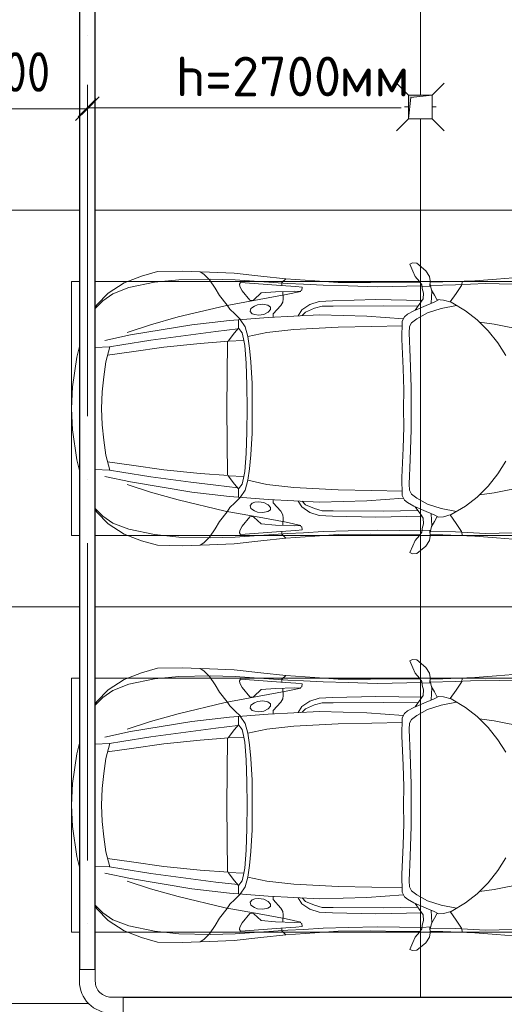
# Model space of a CAD drawing. Header units: millimetres. Extents: x -32229 to 192519, y -13689 to 125138.
# Tile 185 of 256: x 38008 to 41065, y 98295 to 104500. Entities that reach past the tile are written whole.
import ezdxf

# ---------------------------------------------------------------- set-up
doc = ezdxf.new("R2010")
doc.units = ezdxf.units.MM
doc.linetypes.add('ADSK_Осевая', pattern=[2800, 2000, -400, 0, -400])
for name, color, linetype, lineweight in [('A-____-____-DIMS', 7, 'Continuous', 9), ('A-____-____-DIMS-200', 7, 'Continuous', 9), ('A-DETL-GENF-OTLN', 7, 'Continuous', 18), ('A-FLOR-____-OTLN', 7, 'Continuous', 18), ('C-PRKG-____-OTLN', 7, 'Continuous', 18), ('E-CABL-TRAY-CNTR', 7, 'ADSK_Осевая', 18), ('E-CABL-TRAY-OTLN', 7, 'Continuous', 18), ('G-____-____-TEXT', 7, 'Continuous', 9), ('M-EQPM-____-OTLN', 7, 'Continuous', 18), ('P-SANR-FIXT-OTLN', 7, 'Continuous', 18)]:
    doc.layers.add(name, color=color, linetype=linetype, lineweight=lineweight)
doc.layers.add('A-DETL-____-OTLN', color=7, linetype='Continuous', lineweight=9, true_color=0x00a600)
doc.styles.add('GOST Common_4', font='GOST_Common.ttf', dxfattribs={"width": 0.9, "height": 250})
doc.styles.add('ISOCPEUR', font='isocpeur.ttf', dxfattribs={"height": 250})
doc.dimstyles.new('ГОСТ_2_5_мм2', dxfattribs={"dimscale": 304.8, "dimtxt": 251.428749, "dimasz": 0.492126, "dimexe": 0.492126, "dimexo": 0.656168, "dimgap": 0.098425, "dimtad": 1, "dimdec": 0, "dimdsep": 46, "dimtxsty": 'GOST Common_4', "dimblk1": 'OBLIQUE', "dimblk2": 'OBLIQUE', "dimsah": 1, "dimcen": 0.09, "dimazin": 2, "dimtfac": 1, "dimtdec": 4, "dimtix": 1, "dimtmove": 0, "dimatfit": 3, "dimfxl": 1, "dimtvp": 1, "dimtolj": 1, "dimtzin": 0, "dimarcsym": 2})

# ---------------------------------------------------------------- blocks, each defined once
blk = doc.blocks.new('АР_Машиноместо - 4900x2400_М__5300х2500_-V29--01 ЭЛ')
at = {"layer": 'A-DETL-GENF-OTLN', "color": 254, "lineweight": 13, "true_color": 0xd4d4d4}
for p, q in [((470.9, -1561.4), (462.8, -1889.5)), ((2029.1, -1561.4), (2037.2, -1889.5)), ((462.8, -1889.5), (471.8, -2077.7)), ((2037.2, -1889.5), (2028.2, -2077.7)), ((471.8, -2077.7), (474.5, -2239.3)), ((2028.2, -2077.7), (2025.5, -2239.3)), ((483.3, -2571.4), (478, -2290)), ((570.6, -2291.4), (564.4, -2580.5)), ((1929.4, -2291.4), (1935.6, -2580.5)), ((2016.7, -2571.4), (2022, -2290)), ((728.4, -2415.7), (733.8, -2606.7)), ((1771.6, -2415.7), (1766.2, -2606.7)), ((477.8, -2754.7), (483.3, -2571.4)), ((564.4, -2580.5), (571.6, -2853.3)), ((1935.6, -2580.5), (1928.4, -2853.3)), ((2022.2, -2754.7), (2016.7, -2571.4)), ((733.8, -2606.7), (737.8, -2818.3)), ((1766.2, -2606.7), (1762.2, -2818.3)), ((473.9, -2913.7), (477.8, -2754.7)), ((2026.1, -2913.7), (2022.2, -2754.7)), ((571.6, -2853.3), (575.7, -2937.4)), ((737.8, -2818.3), (752.8, -3099)), ((1762.2, -2818.3), (1747.2, -3099)), ((1928.4, -2853.3), (1924.3, -2937.4)), ((466.3, -3036.3), (473.9, -2913.7)), ((2033.7, -3036.3), (2026.1, -2913.7)), ((575.7, -2937.4), (595.2, -2997.9)), ((1924.3, -2937.4), (1904.8, -2997.9)), ((462, -3136.6), (466.3, -3036.3)), ((595.2, -2997.9), (629, -3048.1)), ((1904.8, -2997.9), (1871, -3048.1)), ((2038, -3136.6), (2033.7, -3036.3)), ((512.5, -3053.2), (532.7, -3145.9)), ((629, -3048.1), (666.7, -3069.7)), ((752.8, -3099), (771.7, -3268.5)), ((1747.2, -3099), (1728.3, -3268.5)), ((1871, -3048.1), (1833.3, -3069.7)), ((1987.5, -3053.2), (1967.3, -3145.9)), ((439.5, -3468.5), (462, -3136.6)), ((532.7, -3145.9), (564, -3316.2)), ((1967.3, -3145.9), (1936, -3316.2)), ((2060.5, -3468.5), (2038, -3136.6)), ((771.7, -3268.5), (797.1, -3388.2)), ((1728.3, -3268.5), (1702.9, -3388.2)), ((564, -3316.2), (602.3, -3530.2)), ((1936, -3316.2), (1897.7, -3530.2)), ((734.6, -3405.8), (688.5, -3435.5)), ((797.1, -3388.2), (734.6, -3405.8)), ((870, -3377.1), (797.1, -3388.2)), ((957.1, -3368.9), (870, -3377.1)), ((1093.5, -3360.7), (957.1, -3368.9)), ((1250, -3360.7), (1093.5, -3360.7)), ((1250, -3360.7), (1406.5, -3360.7)), ((1406.5, -3360.7), (1542.9, -3368.9)), ((1542.9, -3368.9), (1630, -3377.1)), ((1630, -3377.1), (1702.9, -3388.2)), ((1702.9, -3388.2), (1765.4, -3405.8)), ((1765.4, -3405.8), (1811.5, -3435.5)), ((434.2, -3623.7), (439.5, -3468.5)), ((749.1, -3450.8), (765.5, -3589.1)), ((1750.9, -3450.8), (1734.5, -3589.1)), ((2065.8, -3623.7), (2060.5, -3468.5)), ((602.3, -3530.2), (673.6, -3827.1)), ((695.7, -3502.8), (723.2, -3741.5)), ((1804.3, -3502.8), (1776.8, -3741.5)), ((1897.7, -3530.2), (1826.4, -3827.1)), ((765.5, -3589.1), (785.7, -3746.6)), ((1734.5, -3589.1), (1714.3, -3746.6)), ((438.6, -3823.4), (434.2, -3623.7)), ((2061.4, -3823.4), (2065.8, -3623.7)), ((723.2, -3741.5), (786.9, -4128.3)), ((785.7, -3746.6), (819.4, -4000.8)), ((1714.3, -3746.6), (1680.6, -4000.8)), ((1776.8, -3741.5), (1713.1, -4128.3)), ((454.7, -3976.8), (438.6, -3823.4)), ((673.6, -3827.1), (722.7, -4001.8)), ((1826.4, -3827.1), (1777.3, -4001.8)), ((2045.3, -3976.8), (2061.4, -3823.4)), ((488.6, -4138.1), (454.7, -3976.8)), ((722.7, -4001.8), (771.7, -4149.8)), ((819.4, -4000.8), (849, -4182.8)), ((1680.6, -4000.8), (1651, -4182.8)), ((1777.3, -4001.8), (1728.3, -4149.8)), ((2011.4, -4138.1), (2045.3, -3976.8)), ((527.8, -4239.8), (488.6, -4138.1)), ((786.9, -4128.3), (821.1, -4289.8)), ((1713.1, -4128.3), (1678.9, -4289.8)), ((1972.2, -4239.8), (2011.4, -4138.1)), ((849, -4182.8), (861.2, -4260.3)), ((1651, -4182.8), (1638.8, -4260.3)), ((571.5, -4303.1), (527.8, -4239.8)), ((1928.5, -4303.1), (1972.2, -4239.8)), ((620, -4350), (571.5, -4303.1)), ((1880, -4350), (1928.5, -4303.1))]:
    blk.add_line(p, q, dxfattribs=at)
at = {"layer": 'A-DETL-GENF-OTLN', "color": 253, "lineweight": 13, "true_color": 0xaaaaaa}
for p, q in [((770, -1576.5), (718.3, -1834.2)), ((1730, -1576.5), (1781.7, -1834.2)), ((422, -1662.9), (434.8, -1820.7)), ((2078, -1662.9), (2065.2, -1820.7)), ((917, -1761.1), (837.5, -1812.1)), ((1583, -1761.1), (1662.5, -1812.1)), ((434.8, -1820.7), (444.9, -1956.8)), ((718.3, -1834.2), (705.7, -1926.7)), ((837.5, -1812.1), (761.1, -1871.7)), ((1662.5, -1812.1), (1738.9, -1871.7)), ((1781.7, -1834.2), (1794.3, -1926.7)), ((2065.2, -1820.7), (2055.1, -1956.8)), ((761.1, -1871.7), (690.7, -1941.6)), ((1738.9, -1871.7), (1809.3, -1941.6)), ((444.9, -1956.8), (453, -2159.1)), ((690.7, -1941.6), (634.6, -2015)), ((1809.3, -1941.6), (1865.4, -2015)), ((2055.1, -1956.8), (2047, -2159.1)), ((475.1, -2041), (447.5, -2034.4)), ((525.5, -2074.6), (475.1, -2041)), ((634.6, -2015), (580.7, -2105.7)), ((1865.4, -2015), (1919.3, -2105.7)), ((1974.5, -2074.6), (2024.9, -2041)), ((2024.9, -2041), (2052.5, -2034.4)), ((578.8, -2112.6), (525.5, -2074.6)), ((580.7, -2105.7), (567.1, -2153.8)), ((619.7, -2168.6), (600.3, -2072.7)), ((1880.3, -2168.6), (1899.7, -2072.7)), ((1919.3, -2105.7), (1932.9, -2153.8)), ((1921.2, -2112.6), (1974.5, -2074.6)), ((453, -2159.1), (455, -2238.9)), ((567.1, -2153.8), (564.3, -2195.4)), ((647.3, -2254.2), (619.7, -2168.6)), ((1852.7, -2254.2), (1880.3, -2168.6)), ((1932.9, -2153.8), (1935.7, -2195.4)), ((2047, -2159.1), (2045, -2238.9)), ((505.1, -2230), (467.5, -2239.2)), ((536.7, -2211.8), (505.1, -2230)), ((586.6, -2231.3), (510.1, -2227.1)), ((564.3, -2195.4), (536.7, -2211.8)), ((579.9, -2213.8), (564.9, -2186.5)), ((600.8, -2263), (579.9, -2213.8)), ((1899.2, -2263), (1920.1, -2213.8)), ((1913.4, -2231.3), (1989.9, -2227.1)), ((1920.1, -2213.8), (1935.1, -2186.5)), ((1935.7, -2195.4), (1963.3, -2211.8)), ((1963.3, -2211.8), (1994.9, -2230)), ((1994.9, -2230), (2032.5, -2239.2)), ((335.2, -2322.3), (381.7, -2266.4)), ((381.7, -2266.4), (417.4, -2243.4)), ((417.4, -2243.4), (445.1, -2238.7)), ((445.1, -2238.7), (481.8, -2239.5)), ((470, -2290), (449.8, -2306.1)), ((493.6, -2288.6), (470, -2290)), ((482, -2235.6), (479.1, -2288.7)), ((523.3, -2281.2), (493.6, -2288.6)), ((559, -2282.6), (523.3, -2281.2)), ((580.6, -2296), (559, -2282.6)), ((633.8, -2340.5), (600.8, -2263)), ((685.1, -2322.3), (647.3, -2254.2)), ((1814.9, -2322.3), (1852.7, -2254.2)), ((1866.2, -2340.5), (1899.2, -2263)), ((1919.4, -2296), (1941, -2282.6)), ((1941, -2282.6), (1976.7, -2281.2)), ((1976.7, -2281.2), (2006.4, -2288.6)), ((2006.4, -2288.6), (2030, -2290)), ((2018, -2235.6), (2020.9, -2288.7)), ((2054.9, -2238.7), (2018.2, -2239.5)), ((2030, -2290), (2050.2, -2306.1)), ((2082.6, -2243.4), (2054.9, -2238.7)), ((2118.3, -2266.4), (2082.6, -2243.4)), ((2164.8, -2322.3), (2118.3, -2266.4)), ((333.1, -2350.6), (335.2, -2322.3)), ((341.2, -2366.2), (333.1, -2350.6)), ((384.4, -2347.9), (341.2, -2366.2)), ((417.4, -2333.8), (384.4, -2347.9)), ((449.8, -2306.1), (417.4, -2333.8)), ((454.5, -2423.6), (456, -2301.1)), ((630.6, -2332.9), (580.6, -2296)), ((603.5, -2534.3), (606.1, -2314.9)), ((656.7, -2380.3), (633.8, -2340.5)), ((710, -2355.4), (685.1, -2322.3)), ((734.3, -2368.8), (710, -2355.4)), ((1250, -2357.8), (1115.2, -2358.7)), ((1250, -2357.8), (1384.8, -2358.7)), ((1765.7, -2368.8), (1790, -2355.4)), ((1790, -2355.4), (1814.9, -2322.3)), ((1843.3, -2380.3), (1866.2, -2340.5)), ((1869.4, -2332.9), (1919.4, -2296)), ((1896.5, -2534.3), (1893.9, -2314.9)), ((2045.5, -2423.6), (2044, -2301.1)), ((2050.2, -2306.1), (2082.6, -2333.8)), ((2082.6, -2333.8), (2115.6, -2347.9)), ((2115.6, -2347.9), (2158.8, -2366.2)), ((2158.8, -2366.2), (2166.9, -2350.6)), ((2166.9, -2350.6), (2164.8, -2322.3)), ((672.8, -2399.7), (656.7, -2380.3)), ((684.8, -2406.5), (667.8, -2638.3)), ((700.6, -2415.4), (672.8, -2399.7)), ((813.8, -2416.7), (700.6, -2415.4)), ((772.7, -2371.5), (734.3, -2368.8)), ((929.1, -2364.1), (772.7, -2371.5)), ((999.2, -2409.3), (813.8, -2416.7)), ((1115.2, -2358.7), (929.1, -2364.1)), ((1132.7, -2404.6), (999.2, -2409.3)), ((1250, -2406.6), (1132.7, -2404.6)), ((1250, -2406.6), (1367.3, -2404.6)), ((1367.3, -2404.6), (1500.8, -2409.3)), ((1384.8, -2358.7), (1570.9, -2364.1)), ((1500.8, -2409.3), (1686.2, -2416.7)), ((1570.9, -2364.1), (1727.3, -2371.5)), ((1686.2, -2416.7), (1799.4, -2415.4)), ((1727.3, -2371.5), (1765.7, -2368.8)), ((1799.4, -2415.4), (1827.2, -2399.7)), ((1815.2, -2406.5), (1832.2, -2638.3)), ((1827.2, -2399.7), (1843.3, -2380.3)), ((456.8, -2613.6), (454.5, -2423.6)), ((2043.2, -2613.6), (2045.5, -2423.6)), ((604.4, -2850.8), (603.5, -2534.3)), ((1895.6, -2850.8), (1896.5, -2534.3)), ((456.1, -2818.3), (456.8, -2613.6)), ((667.8, -2638.3), (659.3, -2936)), ((1832.2, -2638.3), (1840.7, -2936)), ((2043.9, -2818.3), (2043.2, -2613.6)), ((446, -2964.8), (456.1, -2818.3)), ((604.4, -2919.4), (604.4, -2850.8)), ((1895.6, -2919.4), (1895.6, -2850.8)), ((2054, -2964.8), (2043.9, -2818.3)), ((432.8, -3149.3), (446, -2964.8)), ((618.7, -2966.7), (604.4, -2919.4)), ((643.6, -3024.6), (618.7, -2966.7)), ((659.3, -2936), (676.4, -3260.1)), ((1840.7, -2936), (1823.6, -3260.1)), ((1856.4, -3024.6), (1881.3, -2966.7)), ((1881.3, -2966.7), (1895.6, -2919.4)), ((2067.2, -3149.3), (2054, -2964.8)), ((665.1, -3046.1), (643.6, -3024.6)), ((1834.9, -3046.1), (1856.4, -3024.6)), ((480.8, -3085), (474.8, -3179.9)), ((485.6, -3046.1), (480.8, -3085)), ((504.5, -3046.6), (485.6, -3046.1)), ((512.2, -3061.4), (504.5, -3046.6)), ((510.9, -3094.6), (512.2, -3061.4)), ((515.3, -3213.7), (510.9, -3094.6)), ((1984.7, -3213.7), (1989.1, -3094.6)), ((1987.8, -3061.4), (1995.5, -3046.6)), ((1989.1, -3094.6), (1987.8, -3061.4)), ((1995.5, -3046.6), (2014.4, -3046.1)), ((2014.4, -3046.1), (2019.2, -3085)), ((2019.2, -3085), (2025.2, -3179.9)), ((415.7, -3305.9), (432.8, -3149.3)), ((456.9, -3174.2), (432.9, -3148.3)), ((2043.1, -3174.2), (2067.1, -3148.3)), ((2084.3, -3305.9), (2067.1, -3148.3)), ((475.2, -3173.5), (456.9, -3174.2)), ((474.8, -3179.9), (462.2, -3347.3)), ((558.4, -3165.4), (513.6, -3168)), ((522.2, -3303.2), (515.3, -3213.7)), ((579.5, -3167.7), (558.4, -3165.4)), ((601.7, -3179.4), (579.5, -3167.7)), ((654.5, -3228.1), (601.7, -3179.4)), ((1845.5, -3228.1), (1898.3, -3179.4)), ((1898.3, -3179.4), (1920.5, -3167.7)), ((1920.5, -3167.7), (1941.6, -3165.4)), ((1941.6, -3165.4), (1986.4, -3168)), ((1977.8, -3303.2), (1984.7, -3213.7)), ((2024.8, -3173.5), (2043.1, -3174.2)), ((2025.2, -3179.9), (2037.8, -3347.3)), ((599.8, -3262.3), (593.6, -3292.5)), ((612.1, -3245.7), (599.8, -3262.3)), ((626.8, -3246.1), (612.1, -3245.7)), ((643.2, -3259.9), (626.8, -3246.1)), ((657.2, -3286.3), (643.2, -3259.9)), ((674.6, -3227.6), (654.5, -3228.1)), ((661.1, -3321.2), (657.2, -3286.3)), ((676.4, -3260.1), (695.7, -3502.8)), ((1823.6, -3260.1), (1804.3, -3502.8)), ((1825.4, -3227.6), (1845.5, -3228.1)), ((1838.9, -3321.2), (1842.8, -3286.3)), ((1842.8, -3286.3), (1856.8, -3259.9)), ((1856.8, -3259.9), (1873.2, -3246.1)), ((1873.2, -3246.1), (1887.9, -3245.7)), ((1887.9, -3245.7), (1900.2, -3262.3)), ((1900.2, -3262.3), (1906.4, -3292.5)), ((397.1, -3474.2), (415.7, -3305.9)), ((462.2, -3347.3), (456.6, -3434.5)), ((564.6, -3349.7), (522.2, -3303.2)), ((569.7, -3360.7), (564.6, -3349.7)), ((593.6, -3292.5), (597.1, -3327.4)), ((597.1, -3327.4), (605.2, -3346.8)), ((605.2, -3346.8), (620, -3369.3)), ((654.1, -3360.7), (658.7, -3344.5)), ((658.7, -3344.5), (661.1, -3321.2)), ((1841.3, -3344.5), (1838.9, -3321.2)), ((1845.9, -3360.7), (1841.3, -3344.5)), ((1894.8, -3346.8), (1880, -3369.3)), ((1902.9, -3327.4), (1894.8, -3346.8)), ((1906.4, -3292.5), (1902.9, -3327.4)), ((1930.3, -3360.7), (1935.4, -3349.7)), ((1935.4, -3349.7), (1977.8, -3303.2)), ((2037.8, -3347.3), (2043.4, -3434.5)), ((2102.9, -3474.2), (2084.3, -3305.9)), ((508, -3422.8), (566.8, -3375.1)), ((566.8, -3375.1), (569.7, -3360.7)), ((620, -3369.3), (638.7, -3372.5)), ((638.7, -3372.5), (654.1, -3360.7)), ((853.3, -3407.2), (811.1, -3414.8)), ((965.3, -3397.8), (853.3, -3407.2)), ((1102.5, -3394.3), (965.3, -3397.8)), ((1250, -3391.3), (1102.5, -3394.3)), ((1250, -3391.3), (1397.5, -3394.3)), ((1397.5, -3394.3), (1534.7, -3397.8)), ((1534.7, -3397.8), (1646.7, -3407.2)), ((1646.7, -3407.2), (1688.9, -3414.8)), ((1861.3, -3372.5), (1845.9, -3360.7)), ((1880, -3369.3), (1861.3, -3372.5)), ((1933.2, -3375.1), (1930.3, -3360.7)), ((1992, -3422.8), (1933.2, -3375.1)), ((390.2, -3630), (397.1, -3474.2)), ((456.6, -3434.5), (466.2, -3441.1)), ((466.2, -3441.1), (481.5, -3439.1)), ((481.5, -3439.1), (508, -3422.8)), ((654.7, -3470.4), (624.9, -3501.2)), ((690.2, -3433.7), (654.7, -3470.4)), ((744.1, -3447.2), (691.3, -3447.2)), ((773, -3424.2), (744.1, -3447.2)), ((744.3, -3447), (773.2, -3472.4)), ((811.1, -3414.8), (773, -3424.2)), ((773.2, -3472.4), (825.6, -3512.1)), ((825.6, -3512.1), (821, -3413)), ((1674.4, -3512.1), (1679, -3413)), ((1726.8, -3472.4), (1674.4, -3512.1)), ((1688.9, -3414.8), (1727, -3424.2)), ((1755.7, -3447), (1726.8, -3472.4)), ((1727, -3424.2), (1755.7, -3447)), ((1755.7, -3447.2), (1808.7, -3447.2)), ((1809.8, -3433.7), (1845.3, -3470.4)), ((1845.3, -3470.4), (1875.1, -3501.2)), ((2018.5, -3439.1), (1992, -3422.8)), ((2033.8, -3441.1), (2018.5, -3439.1)), ((2043.4, -3434.5), (2033.8, -3441.1)), ((2109.8, -3630), (2102.9, -3474.2)), ((598.3, -3518.6), (537.9, -3567)), ((624.9, -3501.2), (598.3, -3518.6)), ((840.1, -3687.8), (826.6, -3509.6)), ((1250, -3520.1), (827.2, -3517.2)), ((1250, -3520.1), (1672.8, -3517.2)), ((1659.9, -3687.8), (1673.4, -3509.6)), ((1875.1, -3501.2), (1901.7, -3518.6)), ((1901.7, -3518.6), (1962.1, -3567)), ((491.4, -3594.2), (438.6, -3629.8)), ((537.9, -3567), (491.4, -3594.2)), ((1962.1, -3567), (2008.6, -3594.2)), ((2008.6, -3594.2), (2061.4, -3629.8)), ((384, -3802.9), (390.2, -3630)), ((438.6, -3629.8), (403.8, -3665.5)), ((2061.4, -3629.8), (2096.2, -3665.5)), ((2116, -3802.9), (2109.8, -3630)), ((403.8, -3665.5), (388.1, -3688.4)), ((863.9, -3917.5), (840.1, -3687.8)), ((1636.1, -3917.5), (1659.9, -3687.8)), ((2096.2, -3665.5), (2111.9, -3688.4)), ((387.4, -3958.4), (384, -3802.9)), ((2112.6, -3958.4), (2116, -3802.9)), ((416.4, -4059.2), (387.4, -3958.4)), ((893.6, -4121.6), (863.9, -3917.5)), ((1606.4, -4121.6), (1636.1, -3917.5)), ((2083.6, -4059.2), (2112.6, -3958.4)), ((458.6, -4167), (416.4, -4059.2)), ((2041.4, -4167), (2083.6, -4059.2)), ((914, -4272.5), (893.6, -4121.6)), ((1586, -4272.5), (1606.4, -4121.6)), ((522.5, -4267.9), (458.6, -4167)), ((1977.5, -4267.9), (2041.4, -4167)), ((596.3, -4340.6), (522.5, -4267.9)), ((955.5, -4283.9), (861, -4259.4)), ((861.2, -4260.3), (865, -4350)), ((1544.5, -4283.9), (1639, -4259.4)), ((1638.8, -4260.3), (1635, -4350)), ((1903.7, -4340.6), (1977.5, -4267.9)), ((612.9, -4350), (596.3, -4340.6)), ((1050.4, -4297.3), (955.5, -4283.9)), ((1146, -4306.7), (1050.4, -4297.3)), ((1250, -4312), (1146, -4306.7)), ((1250, -4312), (1354, -4306.7)), ((1354, -4306.7), (1449.6, -4297.3)), ((1449.6, -4297.3), (1544.5, -4283.9)), ((1887.1, -4350), (1903.7, -4340.6)), ((927, -4466.6), (858.8, -4450)), ((1114.6, -4493), (927, -4466.6)), ((1385.4, -4493), (1573, -4466.6)), ((1573, -4466.6), (1641.2, -4450)), ((1250, -4500), (1114.6, -4493)), ((1250, -4500), (1385.4, -4493))]:
    blk.add_line(p, q, dxfattribs=at)
at = {"layer": 'C-PRKG-____-OTLN', "color": 253, "lineweight": 13, "true_color": 0xaaaaaa}
for p, q in [((0, 0), (0, -4350)), ((450, -800), (450, -4350)), ((2050, -800), (2050, -4350)), ((2500, -4391.4), (2500, -5300)), ((0, -4450), (0, -5300)), ((450, -4450), (450, -4500)), ((2050, -4450), (2050, -4500)), ((450, -4500), (2050, -4500))]:
    blk.add_line(p, q, dxfattribs=at)
blk = doc.blocks.new('АР_Машиноместо - 4900x2400_М__5300х2500_-V27--01 ЭЛ')
at = {"layer": 'A-DETL-GENF-OTLN', "color": 253, "lineweight": 13, "true_color": 0xaaaaaa}
for p, q in [((1114.6, 4493), (927, 4466.6)), ((1250, 4500), (1114.6, 4493)), ((1250, 4500), (1385.4, 4493)), ((1385.4, 4493), (1573, 4466.6)), ((927, 4466.6), (858.8, 4450)), ((1573, 4466.6), (1641.2, 4450)), ((612.9, 4350), (596.3, 4340.6)), ((861.2, 4260.3), (865, 4350)), ((1638.8, 4260.3), (1635, 4350)), ((1887.1, 4350), (1903.7, 4340.6)), ((596.3, 4340.6), (522.5, 4267.9)), ((955.5, 4283.9), (861, 4259.4)), ((1050.4, 4297.3), (955.5, 4283.9)), ((1146, 4306.7), (1050.4, 4297.3)), ((1250, 4312), (1146, 4306.7)), ((1250, 4312), (1354, 4306.7)), ((1354, 4306.7), (1449.6, 4297.3)), ((1449.6, 4297.3), (1544.5, 4283.9)), ((1544.5, 4283.9), (1639, 4259.4)), ((1903.7, 4340.6), (1977.5, 4267.9)), ((522.5, 4267.9), (458.6, 4167)), ((914, 4272.5), (893.6, 4121.6)), ((1586, 4272.5), (1606.4, 4121.6)), ((1977.5, 4267.9), (2041.4, 4167)), ((458.6, 4167), (416.4, 4059.2)), ((2041.4, 4167), (2083.6, 4059.2)), ((893.6, 4121.6), (863.9, 3917.5)), ((1606.4, 4121.6), (1636.1, 3917.5)), ((416.4, 4059.2), (387.4, 3958.4)), ((2083.6, 4059.2), (2112.6, 3958.4)), ((387.4, 3958.4), (384, 3802.9)), ((863.9, 3917.5), (840.1, 3687.8)), ((1636.1, 3917.5), (1659.9, 3687.8)), ((2112.6, 3958.4), (2116, 3802.9)), ((384, 3802.9), (390.2, 3630)), ((2116, 3802.9), (2109.8, 3630)), ((403.8, 3665.5), (388.1, 3688.4)), ((438.6, 3629.8), (403.8, 3665.5)), ((840.1, 3687.8), (826.6, 3509.6)), ((1659.9, 3687.8), (1673.4, 3509.6)), ((2061.4, 3629.8), (2096.2, 3665.5)), ((2096.2, 3665.5), (2111.9, 3688.4)), ((390.2, 3630), (397.1, 3474.2)), ((491.4, 3594.2), (438.6, 3629.8)), ((2008.6, 3594.2), (2061.4, 3629.8)), ((2109.8, 3630), (2102.9, 3474.2)), ((537.9, 3567), (491.4, 3594.2)), ((598.3, 3518.6), (537.9, 3567)), ((1901.7, 3518.6), (1962.1, 3567)), ((1962.1, 3567), (2008.6, 3594.2)), ((624.9, 3501.2), (598.3, 3518.6)), ((654.7, 3470.4), (624.9, 3501.2)), ((676.4, 3260.1), (695.7, 3502.8)), ((773.2, 3472.4), (825.6, 3512.1)), ((825.6, 3512.1), (821, 3413)), ((1250, 3520.1), (827.2, 3517.2)), ((1250, 3520.1), (1672.8, 3517.2)), ((1674.4, 3512.1), (1679, 3413)), ((1726.8, 3472.4), (1674.4, 3512.1)), ((1823.6, 3260.1), (1804.3, 3502.8)), ((1845.3, 3470.4), (1875.1, 3501.2)), ((1875.1, 3501.2), (1901.7, 3518.6)), ((397.1, 3474.2), (415.7, 3305.9)), ((456.6, 3434.5), (466.2, 3441.1)), ((462.2, 3347.3), (456.6, 3434.5)), ((466.2, 3441.1), (481.5, 3439.1)), ((481.5, 3439.1), (508, 3422.8)), ((508, 3422.8), (566.8, 3375.1)), ((690.2, 3433.7), (654.7, 3470.4)), ((744.1, 3447.2), (691.3, 3447.2)), ((773, 3424.2), (744.1, 3447.2)), ((744.3, 3447), (773.2, 3472.4)), ((811.1, 3414.8), (773, 3424.2)), ((853.3, 3407.2), (811.1, 3414.8)), ((1646.7, 3407.2), (1688.9, 3414.8)), ((1688.9, 3414.8), (1727, 3424.2)), ((1755.7, 3447), (1726.8, 3472.4)), ((1727, 3424.2), (1755.7, 3447)), ((1755.7, 3447.2), (1808.7, 3447.2)), ((1809.8, 3433.7), (1845.3, 3470.4)), ((1992, 3422.8), (1933.2, 3375.1)), ((2018.5, 3439.1), (1992, 3422.8)), ((2033.8, 3441.1), (2018.5, 3439.1)), ((2043.4, 3434.5), (2033.8, 3441.1)), ((2037.8, 3347.3), (2043.4, 3434.5)), ((2102.9, 3474.2), (2084.3, 3305.9)), ((569.7, 3360.7), (564.6, 3349.7)), ((566.8, 3375.1), (569.7, 3360.7)), ((605.2, 3346.8), (620, 3369.3)), ((620, 3369.3), (638.7, 3372.5)), ((638.7, 3372.5), (654.1, 3360.7)), ((654.1, 3360.7), (658.7, 3344.5)), ((965.3, 3397.8), (853.3, 3407.2)), ((1102.5, 3394.3), (965.3, 3397.8)), ((1250, 3391.3), (1102.5, 3394.3)), ((1250, 3391.3), (1397.5, 3394.3)), ((1397.5, 3394.3), (1534.7, 3397.8)), ((1534.7, 3397.8), (1646.7, 3407.2)), ((1845.9, 3360.7), (1841.3, 3344.5)), ((1861.3, 3372.5), (1845.9, 3360.7)), ((1880, 3369.3), (1861.3, 3372.5)), ((1894.8, 3346.8), (1880, 3369.3)), ((1933.2, 3375.1), (1930.3, 3360.7)), ((1930.3, 3360.7), (1935.4, 3349.7)), ((415.7, 3305.9), (432.8, 3149.3)), ((474.8, 3179.9), (462.2, 3347.3)), ((522.2, 3303.2), (515.3, 3213.7)), ((564.6, 3349.7), (522.2, 3303.2)), ((593.6, 3292.5), (597.1, 3327.4)), ((599.8, 3262.3), (593.6, 3292.5)), ((597.1, 3327.4), (605.2, 3346.8)), ((661.1, 3321.2), (657.2, 3286.3)), ((658.7, 3344.5), (661.1, 3321.2)), ((1841.3, 3344.5), (1838.9, 3321.2)), ((1838.9, 3321.2), (1842.8, 3286.3)), ((1902.9, 3327.4), (1894.8, 3346.8)), ((1900.2, 3262.3), (1906.4, 3292.5)), ((1906.4, 3292.5), (1902.9, 3327.4)), ((1935.4, 3349.7), (1977.8, 3303.2)), ((1977.8, 3303.2), (1984.7, 3213.7)), ((2025.2, 3179.9), (2037.8, 3347.3)), ((2084.3, 3305.9), (2067.1, 3148.3)), ((612.1, 3245.7), (599.8, 3262.3)), ((654.5, 3228.1), (601.7, 3179.4)), ((626.8, 3246.1), (612.1, 3245.7)), ((643.2, 3259.9), (626.8, 3246.1)), ((657.2, 3286.3), (643.2, 3259.9)), ((674.6, 3227.6), (654.5, 3228.1)), ((659.3, 2936), (676.4, 3260.1)), ((1840.7, 2936), (1823.6, 3260.1)), ((1825.4, 3227.6), (1845.5, 3228.1)), ((1842.8, 3286.3), (1856.8, 3259.9)), ((1845.5, 3228.1), (1898.3, 3179.4)), ((1856.8, 3259.9), (1873.2, 3246.1)), ((1873.2, 3246.1), (1887.9, 3245.7)), ((1887.9, 3245.7), (1900.2, 3262.3)), ((456.9, 3174.2), (432.9, 3148.3)), ((475.2, 3173.5), (456.9, 3174.2)), ((480.8, 3085), (474.8, 3179.9)), ((515.3, 3213.7), (510.9, 3094.6)), ((558.4, 3165.4), (513.6, 3168)), ((579.5, 3167.7), (558.4, 3165.4)), ((601.7, 3179.4), (579.5, 3167.7)), ((1898.3, 3179.4), (1920.5, 3167.7)), ((1920.5, 3167.7), (1941.6, 3165.4)), ((1941.6, 3165.4), (1986.4, 3168)), ((1984.7, 3213.7), (1989.1, 3094.6)), ((2019.2, 3085), (2025.2, 3179.9)), ((2024.8, 3173.5), (2043.1, 3174.2)), ((2043.1, 3174.2), (2067.1, 3148.3)), ((432.8, 3149.3), (446, 2964.8)), ((2067.2, 3149.3), (2054, 2964.8)), ((485.6, 3046.1), (480.8, 3085)), ((504.5, 3046.6), (485.6, 3046.1)), ((512.2, 3061.4), (504.5, 3046.6)), ((510.9, 3094.6), (512.2, 3061.4)), ((665.1, 3046.1), (643.6, 3024.6)), ((1834.9, 3046.1), (1856.4, 3024.6)), ((1989.1, 3094.6), (1987.8, 3061.4)), ((1987.8, 3061.4), (1995.5, 3046.6)), ((1995.5, 3046.6), (2014.4, 3046.1)), ((2014.4, 3046.1), (2019.2, 3085)), ((643.6, 3024.6), (618.7, 2966.7)), ((1856.4, 3024.6), (1881.3, 2966.7)), ((446, 2964.8), (456.1, 2818.3)), ((618.7, 2966.7), (604.4, 2919.4)), ((604.4, 2919.4), (604.4, 2850.8)), ((667.8, 2638.3), (659.3, 2936)), ((1832.2, 2638.3), (1840.7, 2936)), ((1881.3, 2966.7), (1895.6, 2919.4)), ((1895.6, 2919.4), (1895.6, 2850.8)), ((2054, 2964.8), (2043.9, 2818.3)), ((456.1, 2818.3), (456.8, 2613.6)), ((604.4, 2850.8), (603.5, 2534.3)), ((1895.6, 2850.8), (1896.5, 2534.3)), ((2043.9, 2818.3), (2043.2, 2613.6)), ((456.8, 2613.6), (454.5, 2423.6)), ((684.8, 2406.5), (667.8, 2638.3)), ((1815.2, 2406.5), (1832.2, 2638.3)), ((2043.2, 2613.6), (2045.5, 2423.6)), ((603.5, 2534.3), (606.1, 2314.9)), ((1896.5, 2534.3), (1893.9, 2314.9)), ((454.5, 2423.6), (456, 2301.1)), ((2045.5, 2423.6), (2044, 2301.1)), ((341.2, 2366.2), (333.1, 2350.6)), ((384.4, 2347.9), (341.2, 2366.2)), ((656.7, 2380.3), (633.8, 2340.5)), ((672.8, 2399.7), (656.7, 2380.3)), ((700.6, 2415.4), (672.8, 2399.7)), ((813.8, 2416.7), (700.6, 2415.4)), ((734.3, 2368.8), (710, 2355.4)), ((772.7, 2371.5), (734.3, 2368.8)), ((929.1, 2364.1), (772.7, 2371.5)), ((999.2, 2409.3), (813.8, 2416.7)), ((1115.2, 2358.7), (929.1, 2364.1)), ((1132.7, 2404.6), (999.2, 2409.3)), ((1250, 2357.8), (1115.2, 2358.7)), ((1250, 2406.6), (1132.7, 2404.6)), ((1250, 2406.6), (1367.3, 2404.6)), ((1250, 2357.8), (1384.8, 2358.7)), ((1367.3, 2404.6), (1500.8, 2409.3)), ((1384.8, 2358.7), (1570.9, 2364.1)), ((1500.8, 2409.3), (1686.2, 2416.7)), ((1570.9, 2364.1), (1727.3, 2371.5)), ((1686.2, 2416.7), (1799.4, 2415.4)), ((1727.3, 2371.5), (1765.7, 2368.8)), ((1765.7, 2368.8), (1790, 2355.4)), ((1799.4, 2415.4), (1827.2, 2399.7)), ((1827.2, 2399.7), (1843.3, 2380.3)), ((1843.3, 2380.3), (1866.2, 2340.5)), ((2115.6, 2347.9), (2158.8, 2366.2)), ((2158.8, 2366.2), (2166.9, 2350.6)), ((333.1, 2350.6), (335.2, 2322.3)), ((335.2, 2322.3), (381.7, 2266.4)), ((417.4, 2333.8), (384.4, 2347.9)), ((449.8, 2306.1), (417.4, 2333.8)), ((470, 2290), (449.8, 2306.1)), ((580.6, 2296), (559, 2282.6)), ((630.6, 2332.9), (580.6, 2296)), ((633.8, 2340.5), (600.8, 2263)), ((685.1, 2322.3), (647.3, 2254.2)), ((710, 2355.4), (685.1, 2322.3)), ((1790, 2355.4), (1814.9, 2322.3)), ((1814.9, 2322.3), (1852.7, 2254.2)), ((1866.2, 2340.5), (1899.2, 2263)), ((1869.4, 2332.9), (1919.4, 2296)), ((1919.4, 2296), (1941, 2282.6)), ((2030, 2290), (2050.2, 2306.1)), ((2050.2, 2306.1), (2082.6, 2333.8)), ((2082.6, 2333.8), (2115.6, 2347.9)), ((2164.8, 2322.3), (2118.3, 2266.4)), ((2166.9, 2350.6), (2164.8, 2322.3)), ((381.7, 2266.4), (417.4, 2243.4)), ((417.4, 2243.4), (445.1, 2238.7)), ((445.1, 2238.7), (481.8, 2239.5)), ((453, 2159.1), (455, 2238.9)), ((505.1, 2230), (467.5, 2239.2)), ((493.6, 2288.6), (470, 2290)), ((482, 2235.6), (479.1, 2288.7)), ((523.3, 2281.2), (493.6, 2288.6)), ((559, 2282.6), (523.3, 2281.2)), ((600.8, 2263), (579.9, 2213.8)), ((647.3, 2254.2), (619.7, 2168.6)), ((1852.7, 2254.2), (1880.3, 2168.6)), ((1899.2, 2263), (1920.1, 2213.8)), ((1941, 2282.6), (1976.7, 2281.2)), ((1976.7, 2281.2), (2006.4, 2288.6)), ((1994.9, 2230), (2032.5, 2239.2)), ((2006.4, 2288.6), (2030, 2290)), ((2018, 2235.6), (2020.9, 2288.7)), ((2054.9, 2238.7), (2018.2, 2239.5)), ((2047, 2159.1), (2045, 2238.9)), ((2082.6, 2243.4), (2054.9, 2238.7)), ((2118.3, 2266.4), (2082.6, 2243.4)), ((536.7, 2211.8), (505.1, 2230)), ((586.6, 2231.3), (510.1, 2227.1)), ((564.3, 2195.4), (536.7, 2211.8)), ((567.1, 2153.8), (564.3, 2195.4)), ((579.9, 2213.8), (564.9, 2186.5)), ((1913.4, 2231.3), (1989.9, 2227.1)), ((1920.1, 2213.8), (1935.1, 2186.5)), ((1932.9, 2153.8), (1935.7, 2195.4)), ((1935.7, 2195.4), (1963.3, 2211.8)), ((1963.3, 2211.8), (1994.9, 2230)), ((444.9, 1956.8), (453, 2159.1)), ((578.8, 2112.6), (525.5, 2074.6)), ((580.7, 2105.7), (567.1, 2153.8)), ((619.7, 2168.6), (600.3, 2072.7)), ((1880.3, 2168.6), (1899.7, 2072.7)), ((1919.3, 2105.7), (1932.9, 2153.8)), ((1921.2, 2112.6), (1974.5, 2074.6)), ((2055.1, 1956.8), (2047, 2159.1)), ((525.5, 2074.6), (475.1, 2041)), ((634.6, 2015), (580.7, 2105.7)), ((1865.4, 2015), (1919.3, 2105.7)), ((1974.5, 2074.6), (2024.9, 2041)), ((475.1, 2041), (447.5, 2034.4)), ((690.7, 1941.6), (634.6, 2015)), ((1809.3, 1941.6), (1865.4, 2015)), ((2024.9, 2041), (2052.5, 2034.4)), ((434.8, 1820.7), (444.9, 1956.8)), ((761.1, 1871.7), (690.7, 1941.6)), ((718.3, 1834.2), (705.7, 1926.7)), ((1738.9, 1871.7), (1809.3, 1941.6)), ((1781.7, 1834.2), (1794.3, 1926.7)), ((2065.2, 1820.7), (2055.1, 1956.8)), ((837.5, 1812.1), (761.1, 1871.7)), ((1662.5, 1812.1), (1738.9, 1871.7)), ((422, 1662.9), (434.8, 1820.7)), ((770, 1576.5), (718.3, 1834.2)), ((917, 1761.1), (837.5, 1812.1)), ((1583, 1761.1), (1662.5, 1812.1)), ((1730, 1576.5), (1781.7, 1834.2)), ((2078, 1662.9), (2065.2, 1820.7))]:
    blk.add_line(p, q, dxfattribs=at)
at = {"layer": 'A-DETL-GENF-OTLN', "color": 254, "lineweight": 13, "true_color": 0xd4d4d4}
for p, q in [((620, 4350), (571.5, 4303.1)), ((1880, 4350), (1928.5, 4303.1)), ((571.5, 4303.1), (527.8, 4239.8)), ((786.9, 4128.3), (821.1, 4289.8)), ((1713.1, 4128.3), (1678.9, 4289.8)), ((1928.5, 4303.1), (1972.2, 4239.8)), ((527.8, 4239.8), (488.6, 4138.1)), ((849, 4182.8), (861.2, 4260.3)), ((1651, 4182.8), (1638.8, 4260.3)), ((1972.2, 4239.8), (2011.4, 4138.1)), ((819.4, 4000.8), (849, 4182.8)), ((1680.6, 4000.8), (1651, 4182.8)), ((488.6, 4138.1), (454.7, 3976.8)), ((722.7, 4001.8), (771.7, 4149.8)), ((723.2, 3741.5), (786.9, 4128.3)), ((1776.8, 3741.5), (1713.1, 4128.3)), ((1777.3, 4001.8), (1728.3, 4149.8)), ((2011.4, 4138.1), (2045.3, 3976.8)), ((454.7, 3976.8), (438.6, 3823.4)), ((673.6, 3827.1), (722.7, 4001.8)), ((785.7, 3746.6), (819.4, 4000.8)), ((1714.3, 3746.6), (1680.6, 4000.8)), ((1826.4, 3827.1), (1777.3, 4001.8)), ((2045.3, 3976.8), (2061.4, 3823.4)), ((438.6, 3823.4), (434.2, 3623.7)), ((602.3, 3530.2), (673.6, 3827.1)), ((1897.7, 3530.2), (1826.4, 3827.1)), ((2061.4, 3823.4), (2065.8, 3623.7)), ((695.7, 3502.8), (723.2, 3741.5)), ((765.5, 3589.1), (785.7, 3746.6)), ((1734.5, 3589.1), (1714.3, 3746.6)), ((1804.3, 3502.8), (1776.8, 3741.5)), ((434.2, 3623.7), (439.5, 3468.5)), ((2065.8, 3623.7), (2060.5, 3468.5)), ((749.1, 3450.8), (765.5, 3589.1)), ((1750.9, 3450.8), (1734.5, 3589.1)), ((564, 3316.2), (602.3, 3530.2)), ((1936, 3316.2), (1897.7, 3530.2)), ((439.5, 3468.5), (462, 3136.6)), ((734.6, 3405.8), (688.5, 3435.5)), ((1765.4, 3405.8), (1811.5, 3435.5)), ((2060.5, 3468.5), (2038, 3136.6)), ((797.1, 3388.2), (734.6, 3405.8)), ((771.7, 3268.5), (797.1, 3388.2)), ((870, 3377.1), (797.1, 3388.2)), ((957.1, 3368.9), (870, 3377.1)), ((1093.5, 3360.7), (957.1, 3368.9)), ((1250, 3360.7), (1093.5, 3360.7)), ((1250, 3360.7), (1406.5, 3360.7)), ((1406.5, 3360.7), (1542.9, 3368.9)), ((1542.9, 3368.9), (1630, 3377.1)), ((1630, 3377.1), (1702.9, 3388.2)), ((1702.9, 3388.2), (1765.4, 3405.8)), ((1728.3, 3268.5), (1702.9, 3388.2)), ((532.7, 3145.9), (564, 3316.2)), ((1967.3, 3145.9), (1936, 3316.2)), ((752.8, 3099), (771.7, 3268.5)), ((1747.2, 3099), (1728.3, 3268.5)), ((462, 3136.6), (466.3, 3036.3)), ((512.5, 3053.2), (532.7, 3145.9)), ((1987.5, 3053.2), (1967.3, 3145.9)), ((2038, 3136.6), (2033.7, 3036.3)), ((595.2, 2997.9), (629, 3048.1)), ((629, 3048.1), (666.7, 3069.7)), ((737.8, 2818.3), (752.8, 3099)), ((1762.2, 2818.3), (1747.2, 3099)), ((1871, 3048.1), (1833.3, 3069.7)), ((1904.8, 2997.9), (1871, 3048.1)), ((466.3, 3036.3), (473.9, 2913.7)), ((575.7, 2937.4), (595.2, 2997.9)), ((1924.3, 2937.4), (1904.8, 2997.9)), ((2033.7, 3036.3), (2026.1, 2913.7)), ((571.6, 2853.3), (575.7, 2937.4)), ((1928.4, 2853.3), (1924.3, 2937.4)), ((473.9, 2913.7), (477.8, 2754.7)), ((2026.1, 2913.7), (2022.2, 2754.7)), ((564.4, 2580.5), (571.6, 2853.3)), ((733.8, 2606.7), (737.8, 2818.3)), ((1766.2, 2606.7), (1762.2, 2818.3)), ((1935.6, 2580.5), (1928.4, 2853.3)), ((477.8, 2754.7), (483.3, 2571.4)), ((2022.2, 2754.7), (2016.7, 2571.4)), ((728.4, 2415.7), (733.8, 2606.7)), ((1771.6, 2415.7), (1766.2, 2606.7)), ((483.3, 2571.4), (478, 2290)), ((570.6, 2291.4), (564.4, 2580.5)), ((1929.4, 2291.4), (1935.6, 2580.5)), ((2016.7, 2571.4), (2022, 2290)), ((471.8, 2077.7), (474.5, 2239.3)), ((2028.2, 2077.7), (2025.5, 2239.3)), ((462.8, 1889.5), (471.8, 2077.7)), ((2037.2, 1889.5), (2028.2, 2077.7)), ((470.9, 1561.4), (462.8, 1889.5)), ((2029.1, 1561.4), (2037.2, 1889.5))]:
    blk.add_line(p, q, dxfattribs=at)
at = {"layer": 'C-PRKG-____-OTLN', "color": 253, "lineweight": 13, "true_color": 0xaaaaaa}
for p, q in [((0, 4450), (0, 5300)), ((2500, 4450), (2500, 5300)), ((450, 4500), (2050, 4500)), ((450, 4450), (450, 4500)), ((2050, 4450), (2050, 4500)), ((0, 0), (0, 4350)), ((450, 800), (450, 4350)), ((2050, 800), (2050, 4350)), ((2500, 0), (2500, 4350))]:
    blk.add_line(p, q, dxfattribs=at)
blk = doc.blocks.new('АР_Канал вертикальный прямоугольный - ВК-5403405--01 ЭЛ')
at = {"layer": 'M-EQPM-____-OTLN', "lineweight": 13, "true_color": 0xe2e2e2}
blk.add_hatch(color=254, dxfattribs=at).paths.add_polyline_path([(-75, -75), (-60, 60), (75, 75), (-75, 75)])
at = {"layer": 'M-EQPM-____-OTLN', "color": 253, "lineweight": 13, "true_color": 0xaaaaaa}
for p, q in [((75, 75), (-75, 75)), ((-75, 75), (-75, -75)), ((75, 75), (-75, 75)), ((-75, 75), (-75, -75)), ((-75, -75), (-75, 75)), ((-75, 75), (75, 75)), ((-60, 60), (75, 75)), ((-60, 60), (75, 75)), ((75, -75), (75, 75)), ((75, 75), (75, -75)), ((-75, -75), (-60, 60)), ((-75, -75), (-60, 60)), ((-75, -75), (75, -75)), ((75, -75), (-75, -75))]:
    blk.add_line(p, q, dxfattribs=at)
blk = doc.blocks.new('АР_Трап - 100-100-2797955--01 ЭЛ')
at = {"layer": 'P-SANR-FIXT-OTLN', "color": 253, "lineweight": 13, "true_color": 0xaaaaaa}
for p, q in [((-75, 75), (-150, 150)), ((75, 75), (150, 150)), ((0, 75), (0, 100)), ((-100, 0), (-75, 0)), ((75, 0), (100, 0)), ((-75, -75), (-150, -150)), ((0, -100), (0, -75)), ((75, -75), (150, -150))]:
    blk.add_line(p, q, dxfattribs=at)
blk = doc.blocks.new('Наметкина 10_РД_АР_П_отсоединено_rvt-1--01 ЭЛ')
at = {"layer": 'A-FLOR-____-OTLN', "color": 253, "lineweight": 13, "true_color": 0xaaaaaa}
for p, q in [((40535.3, 104025), (40535.3, 113350)), ((40535.3, 98339.6), (40535.3, 103875))]:
    blk.add_line(p, q, dxfattribs=at)
at = {"layer": 'C-PRKG-____-OTLN', "color": 253, "lineweight": 13, "true_color": 0xaaaaaa}
for name, rotation in [('АР_Машиноместо - 4900x2400_М__5300х2500_-V27--01 ЭЛ', 89.99999999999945), ('АР_Машиноместо - 4900x2400_М__5300х2500_-V29--01 ЭЛ', 269.9999999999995)]:
    blk.add_blockref(name, (42835.3, 100800), dxfattribs=dict(at, rotation=rotation))
at = {"layer": 'M-EQPM-____-OTLN', "color": 253, "lineweight": 13, "true_color": 0xaaaaaa}
blk.add_blockref('АР_Канал вертикальный прямоугольный - ВК-5403405--01 ЭЛ', (40535.3, 103950), dxfattribs=at)
at = {"layer": 'P-SANR-FIXT-OTLN', "color": 253, "lineweight": 13, "true_color": 0xaaaaaa}
blk.add_blockref('АР_Трап - 100-100-2797955--01 ЭЛ', (40535.3, 103950), dxfattribs=at)
blk = doc.blocks.new('M_Горизонтальный изгиб-колено для канального - Стандартное-V272--01 ЭЛ')
at = {"layer": 'E-CABL-TRAY-OTLN', "color": 5, "true_color": 0x0000ff}
for p, q in [((50, 225), (-50, 225)), ((-50, 225), (-50, 150)), ((50, 150), (50, 225)), ((-225, -50), (-225, 50)), ((-225, 50), (-150, 50)), ((-150, -50), (-225, -50))]:
    blk.add_line(p, q, dxfattribs=at)
for radius, end in [(200, 360), (100, 0)]:
    blk.add_arc((-150, 150), radius, 270, end, dxfattribs=at)
blk = doc.blocks.new('DIMBLOCK95--01 ЭЛ')
at = {"layer": 'A-____-____-DIMS-200'}
for p, q in [((37535.3, 103844.8), (37535.3, 104088.7)), ((38435.3, 103844.8), (38435.3, 104088.7)), ((37535.3, 103938.7), (37610.3, 104013.7)), ((38435.3, 103938.7), (38510.3, 104013.7)), ((37535.3, 103938.7), (37460.3, 103863.7)), ((37535.3, 103938.7), (38435.3, 103938.7)), ((37535.3, 103938.7), (37535.3, 103844.8)), ((38435.3, 103938.7), (38360.3, 103863.7)), ((38435.3, 103938.7), (38435.3, 103844.8))]:
    blk.add_line(p, q, dxfattribs=at)
at = {"layer": 'A-____-____-DIMS-200', "color": 0, "insert": (37748.8, 104295.4), "char_height": 250, "width": 567.632, "attachment_point": 1, "line_spacing_factor": 1.022761, "style": 'GOST Common_4'}
blk.add_mtext('900', dxfattribs=at)
blk = doc.blocks.new('_Oblique')
at = {"color": 0, "linetype": 'ByBlock', "lineweight": -2}
blk.add_line((-0.5, -0.5), (0.5, 0.5), dxfattribs=at)

msp = doc.modelspace()

# ---------------------------------------------------------------- linework, layer by layer
at = {"layer": 'A-DETL-____-OTLN', "color": 5, "true_color": 0x0000ff}
for p, q in [((38377.1, 103887.7), (38490.3, 104000.9)), ((38433.7, 103944.3), (40413.7, 103944.3))]:
    msp.add_line(p, q, dxfattribs=at)
at = {"layer": 'E-CABL-TRAY-CNTR', "color": 5, "true_color": 0x0000ff}
msp.add_line((38435.3, 112401.6), (38435.3, 98514.6), dxfattribs=at)
at = {"layer": 'E-CABL-TRAY-OTLN', "color": 5, "true_color": 0x0000ff}
for p, q in [((38385.3, 112401.6), (38385.3, 98514.6)), ((38387.9, 112401.6), (38387.9, 98514.6)), ((38482.8, 112401.6), (38482.8, 98514.6)), ((38485.3, 112401.6), (38485.3, 98514.6)), ((38387.9, 98514.6), (38385.3, 98514.6)), ((38485.3, 98514.6), (38482.8, 98514.6)), ((38660.3, 98337.1), (38660.3, 98339.6)), ((45660.8, 98339.6), (38660.3, 98339.6)), ((45660.8, 98337.1), (38660.3, 98337.1))]:
    msp.add_line(p, q, dxfattribs=at)

# ---------------------------------------------------------------- block references
at = {"lineweight": 5}
msp.add_blockref('Наметкина 10_РД_АР_П_отсоединено_rvt-1--01 ЭЛ', (0, 0), dxfattribs=at)
at = {"layer": 'E-CABL-TRAY-OTLN', "color": 5, "true_color": 0x0000ff, "rotation": 270}
msp.add_blockref('M_Горизонтальный изгиб-колено для канального - Стандартное-V272--01 ЭЛ', (38435.3, 98289.6), dxfattribs=at)

# ---------------------------------------------------------------- texts
at = {"layer": 'G-____-____-TEXT', "color": 5, "true_color": 0x0000ff, "char_height": 250, "attachment_point": 1, "style": 'ISOCPEUR'}
for s, insert, width in [('h=2700', (38992.9, 104267.2), 1250.632), ('мм', (40024.8, 104267.2), 481.012)]:
    msp.add_mtext(s, dxfattribs=dict(at, insert=insert, width=width))

# ---------------------------------------------------------------- dimensions: what is measured, and where the dimension line sits
at = {"layer": 'A-____-____-DIMS'}
dim = msp.add_linear_dim(base=(38435.3, 103938.7), p1=(37535.3, 104044.8), p2=(38435.3, 104044.8), dimstyle='ГОСТ_2_5_мм2', override={"dimpost": '<>', "dimfxl": 900.033308}, dxfattribs=at)
dim.commit()
dim.dimension.update_dxf_attribs({"geometry": 'DIMBLOCK95--01 ЭЛ', "text_midpoint": (37985.3, 104093.7)})

doc.saveas('drawing.dxf')
